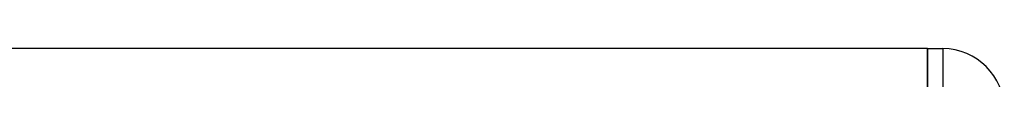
# Model space of a CAD drawing. Header units: millimetres. Extents: x 0 to 465, y 0 to 320.
# Tile 17 of 66: x 181.681 to 186.458, y 152.643 to 152.792. Entities that reach past the tile are written whole.
import ezdxf

# ---------------------------------------------------------------- set-up
doc = ezdxf.new("R2010")
doc.units = ezdxf.units.MM

msp = doc.modelspace()

# ---------------------------------------------------------------- linework, layer by layer
at = {"color": 7, "linetype": 'Continuous', "lineweight": 25}
for p, q in [((186.0859, 152.7924), (153.3257, 152.7924)), ((186.0859, 152.7924), (186.1603, 152.7924)), ((186.0859, 152.4201), (186.0859, 152.7924)), ((186.0859, 152.7924), (186.0859, 152.4201)), ((186.1603, 152.7924), (186.1603, 152.4201))]:
    msp.add_line(p, q, dxfattribs=at)
msp.add_arc((186.1603, 152.4945), 0.2978, 360, 90, dxfattribs=at)

doc.saveas('drawing.dxf')
